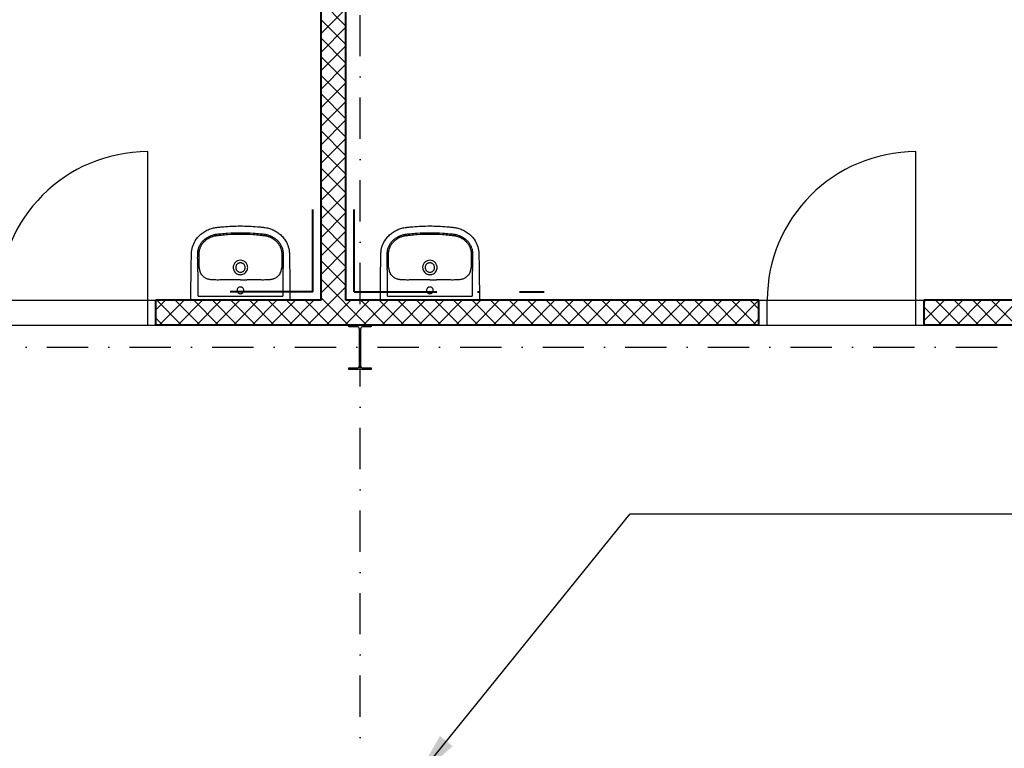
# Model space of a CAD drawing. Header units: millimetres. Extents: x 2886542 to 7567581, y -792623 to 134766.
# Tile 230 of 256: x 4799355 to 4805315, y -347867 to -343454. Entities that reach past the tile are written whole.
import ezdxf

# ---------------------------------------------------------------- set-up
doc = ezdxf.new("R2010")
doc.units = ezdxf.units.MM
doc.linetypes.add('DASHDOT', pattern=[1, 0.5, -0.25, 0, -0.25])
doc.layers.add('CKPROSTUPY_NADROVINOU', color=7, linetype='DASHDOT', lineweight=25)
doc.layers.add('IN_NS_TLUSTA', color=1, linetype='Continuous', lineweight=40)
doc.layers.add('IN_NS_VYPLNE OTVORU', color=16, linetype='Continuous')
doc.layers.add('požárničina', color=10, linetype='Continuous')
doc.styles.add('ROMANT', font='romant')
doc.dimstyles.new('úhlová', dxfattribs={"dimscale": 0.2, "dimtxt": 2.5, "dimasz": 1.5, "dimexe": 0, "dimexo": 3, "dimgap": 1, "dimtad": 1, "dimdec": 0, "dimzin": 0, "dimdsep": 46, "dimtxsty": 'ROMANT', "dimcen": 5, "dimclrd": 256, "dimclre": 256, "dimclrt": 7, "dimadec": 1, "dimazin": 0, "dimtfac": 1, "dimtdec": 0, "dimtix": 1, "dimtmove": 2, "dimatfit": 3, "dimfxl": 0, "dimtvp": 2, "dimtolj": 1, "dimtzin": 0, "dimarcsym": 0})

msp = doc.modelspace()

# ---------------------------------------------------------------- linework, layer by layer
at = {"color": 0}
for p, q in [((4800435.6, -345129.6), (4800435.6, -344998.7)), ((4800446.4, -344998.7), (4800446.4, -344998.7)), ((4800947.5, -344998.7), (4800947.5, -345129.6)), ((4801582.4, -345129.6), (4801582.4, -344998.7)), ((4801593.3, -344998.7), (4801593.3, -344998.7)), ((4802094.3, -344998.7), (4802094.3, -345129.6)), ((4800527.8, -345030.1), (4800527.8, -345030.1)), ((4800855.3, -345030.1), (4800855.3, -345030.1)), ((4801674.6, -345030.1), (4801674.6, -345030.1)), ((4802002.2, -345030.1), (4802002.1, -345030.1)), ((4800435.6, -345129.6), (4800947.5, -345129.6)), ((4801582.4, -345129.6), (4802094.3, -345129.6)), ((4800978.7, -345153.4), (4800404.3, -345153.4)), ((4802125.6, -345153.4), (4801551.2, -345153.4))]:
    msp.add_line(p, q, dxfattribs=at)
for centre, radius, start, end in [((4800646.5, -344946.6), 213.6, 182.2856, 183.99223), ((4797519.3, -345164.8), 2921.3, 3.53367, 3.99223), ((4800542.2, -344951), 100.7, 182.34596, 185.77869), ((4800521, -344953.1), 79.3, 185.77869, 201.78509), ((4800690.8, -344955.1), 43.2, 180.03382, 192.5663), ((4800692.3, -344955.1), 43.2, 347.42167, 359.97821), ((4800866.3, -344954.2), 75, 337.75128, 354.68493), ((4800803.7, -344948.3), 137.9, 354.68493, 357.19041), ((4803130.6, -345116.6), 2186.5, 175.93072, 176.54338), ((4800754.2, -344947.5), 195.9, 355.93072, 357.79145), ((4801793.4, -344946.6), 213.6, 182.2856, 183.99223), ((4798666.1, -345164.8), 2921.3, 3.53367, 3.99223), ((4801689.1, -344951), 100.7, 182.34596, 185.77869), ((4801667.9, -344953.1), 79.3, 185.77869, 201.78509), ((4801837.7, -344955.1), 43.2, 180.03382, 192.5663), ((4801839.2, -344955.1), 43.2, 347.42167, 359.97821), ((4802013.2, -344954.2), 75, 337.75128, 354.68493), ((4801950.5, -344948.3), 137.9, 354.68493, 357.19041), ((4804277.4, -345116.6), 2186.5, 175.93072, 176.54338), ((4801901.1, -344947.5), 195.9, 355.93072, 357.79145), ((4800508.8, -344958), 66.2, 201.78509, 213.21716), ((4800869.1, -344955.3), 72, 327.24647, 337.75128), ((4801655.7, -344958), 66.2, 201.78509, 213.21716), ((4802015.9, -344955.3), 72, 327.24647, 337.75128), ((4800670.8, -353608.3), 8579.1, 89.8615, 90.12365), ((4800710.2, -337323.1), 7706.2, 269.8615, 270.15334), ((4801817.7, -353608.3), 8579.1, 89.8615, 90.12365), ((4801857, -337323.1), 7706.2, 269.8615, 270.15334)]:
    msp.add_arc(centre, radius, start, end, dxfattribs=at)
for points, degree, knots in [([(4800391.7, -345129.6), (4800391.8, -345103.4), (4800392.2, -345049.9), (4800393.1, -344981), (4800393.9, -344932.9), (4800394.4, -344904.8), (4800394.7, -344889.7), (4800395, -344876.9), (4800395.2, -344870.2), (4800395.5, -344864.7), (4800396.8, -344848.5), (4800403, -344820.1), (4800420.4, -344787.2), (4800441.6, -344762.1), (4800463.6, -344743.5), (4800488.4, -344728.7), (4800510.3, -344720), (4800528.1, -344715.3), (4800539.5, -344713.3), (4800549.4, -344712), (4800557.8, -344711.1), (4800571, -344709.6), (4800615.6, -344705.2), (4800657.4, -344703.4), (4800691.5, -344703.4)], 3, [624.329372, 624.329372, 624.329372, 624.329372, 702.954481, 784.872453, 830.951627, 847.339519, 869.099473, 876.286618, 885.594721, 889.203185, 893.06913, 934.29152, 975.506743, 1003.663293, 1032.591568, 1061.523462, 1090.200355, 1103.007356, 1116.545068, 1124.93032, 1133.080278, 1141.824147, 1164.862029, 1267.315864, 1267.315864, 1267.315864, 1267.315864]), ([(4800691.5, -344703.4), (4800725.7, -344703.4), (4800767.5, -344705.2), (4800812.1, -344709.6), (4800825.3, -344711.1), (4800833.7, -344712), (4800843.6, -344713.3), (4800855, -344715.3), (4800872.7, -344720), (4800894.6, -344728.7), (4800919.5, -344743.5), (4800941.4, -344762.1), (4800962.6, -344787.2), (4800980, -344820.1), (4800986.2, -344848.5), (4800987.6, -344864.7), (4800987.9, -344870.2), (4800988.1, -344876.9), (4800988.3, -344889.7), (4800988.6, -344904.8), (4800989.1, -344932.9), (4800989.9, -344981), (4800990.8, -345049.9), (4800991, -345103.4), (4800991.4, -345129.6)], 3, [-642.986491, -642.986491, -642.986491, -642.986491, -540.532657, -517.494775, -508.750906, -500.600948, -492.215696, -478.677984, -465.870983, -437.194089, -408.262196, -379.333921, -351.177371, -309.962147, -268.739757, -264.873812, -261.265349, -251.957246, -244.770101, -223.010147, -206.622255, -160.54308, -78.625109, 0, 0, 0, 0]), ([(4801538.6, -345129.6), (4801538.7, -345103.4), (4801539.1, -345049.9), (4801540, -344981), (4801540.8, -344932.9), (4801541.3, -344904.8), (4801541.6, -344889.7), (4801541.9, -344876.9), (4801542, -344870.2), (4801542.4, -344864.7), (4801543.7, -344848.5), (4801549.9, -344820.1), (4801567.3, -344787.2), (4801588.5, -344762.1), (4801610.4, -344743.5), (4801635.3, -344728.7), (4801657.2, -344720), (4801674.9, -344715.3), (4801686.3, -344713.3), (4801696.3, -344712), (4801704.6, -344711.1), (4801717.9, -344709.6), (4801762.4, -344705.2), (4801804.2, -344703.4), (4801838.4, -344703.4)], 3, [624.329372, 624.329372, 624.329372, 624.329372, 702.954481, 784.872453, 830.951627, 847.339519, 869.099473, 876.286618, 885.594721, 889.203185, 893.06913, 934.29152, 975.506743, 1003.663293, 1032.591568, 1061.523462, 1090.200355, 1103.007356, 1116.545068, 1124.93032, 1133.080278, 1141.824147, 1164.862029, 1267.315864, 1267.315864, 1267.315864, 1267.315864]), ([(4801838.4, -344703.4), (4801872.5, -344703.4), (4801914.4, -344705.2), (4801958.9, -344709.6), (4801972.1, -344711.1), (4801980.5, -344712), (4801990.5, -344713.3), (4802001.9, -344715.3), (4802019.6, -344720), (4802041.5, -344728.7), (4802066.3, -344743.5), (4802088.3, -344762.1), (4802109.5, -344787.2), (4802126.9, -344820.1), (4802133.1, -344848.5), (4802134.4, -344864.7), (4802134.7, -344870.2), (4802134.9, -344876.9), (4802135.2, -344889.7), (4802135.5, -344904.8), (4802136, -344932.9), (4802136.8, -344981), (4802137.7, -345049.9), (4802137.9, -345103.4), (4802138.2, -345129.6)], 3, [-642.986491, -642.986491, -642.986491, -642.986491, -540.532657, -517.494775, -508.750906, -500.600948, -492.215696, -478.677984, -465.870983, -437.194089, -408.262196, -379.333921, -351.177371, -309.962147, -268.739757, -264.873812, -261.265349, -251.957246, -244.770101, -223.010147, -206.622255, -160.54308, -78.625109, 0, 0, 0, 0]), ([(4800433.1, -344955.1), (4800433, -344953.1), (4800432.9, -344948.9), (4800433, -344943.9), (4800432.9, -344937.2), (4800432.8, -344930.7), (4800432.8, -344918.5), (4800432.7, -344907.9), (4800432.7, -344897.7), (4800432.7, -344891.4), (4800432.7, -344884.6), (4800432.8, -344877.9), (4800432.9, -344871.5), (4800433.2, -344865.1), (4800434.2, -344855.8), (4800436.6, -344843.1), (4800442.1, -344827.2), (4800450.9, -344810.9), (4800462.5, -344795.8), (4800480.1, -344779.2), (4800500.2, -344766.6), (4800519.5, -344759.2), (4800530.4, -344756.1), (4800537.9, -344754.6), (4800544.2, -344753.6), (4800555.7, -344752.1), (4800578.9, -344749.5), (4800625.7, -344745.5), (4800665.5, -344744.1), (4800691.5, -344744.1)], 3, [175.048841, 175.048841, 175.048841, 175.048841, 180.891155, 187.66553, 190.097243, 200.971297, 207.107662, 226.924402, 232.691241, 237.690518, 245.872119, 253.117634, 257.691167, 265.085682, 272.24233, 285.758915, 303.884333, 322.571574, 341.132044, 360.794246, 394.866598, 411.87741, 422.527365, 428.832371, 434.893076, 441.844009, 463.483086, 504.881463, 582.882709, 582.882709, 582.882709, 582.882709]), ([(4800441.6, -344955.1), (4800441.6, -344953.3), (4800441.5, -344950), (4800441.5, -344945), (4800441.5, -344937.1), (4800441.4, -344928.6), (4800441.4, -344918.2), (4800441.3, -344909.3), (4800441.3, -344896.5), (4800441.3, -344884.2), (4800441.3, -344873.1), (4800441.6, -344865.7), (4800442.5, -344857.5), (4800444.6, -344845.7), (4800449.7, -344830.7), (4800458.1, -344815.1), (4800469.1, -344801), (4800485.7, -344785.4), (4800502.9, -344774.8), (4800517.7, -344768.7), (4800525.9, -344765.9), (4800532.9, -344764), (4800540, -344762.6), (4800546.1, -344761.7), (4800553.6, -344760.8), (4800563.2, -344759.7), (4800583.7, -344757.5), (4800626.6, -344753.9), (4800665.7, -344752.6), (4800691.5, -344752.6)], 3, [979.515725, 979.515725, 979.515725, 979.515725, 984.998793, 989.193783, 994.506217, 1008.836262, 1014.564091, 1025.67181, 1035.775102, 1052.873813, 1062.576161, 1068.957794, 1075.078432, 1087.407323, 1104.896786, 1122.232394, 1140.496235, 1158.413781, 1190.38659, 1200.50569, 1206.374096, 1216.605643, 1222.213255, 1228.037047, 1234.961214, 1245.092548, 1256.793198, 1296.845648, 1374.248337, 1374.248337, 1374.248337, 1374.248337]), ([(4800691.5, -344744.1), (4800717.5, -344744.1), (4800757.3, -344745.5), (4800804.2, -344749.5), (4800827.4, -344752.1), (4800838.8, -344753.6), (4800845.2, -344754.6), (4800852.7, -344756.1), (4800863.6, -344759.2), (4800882.8, -344766.6), (4800903, -344779.2), (4800920.5, -344795.8), (4800932.2, -344810.9), (4800941, -344827.2), (4800946.4, -344843.1), (4800948.9, -344855.8), (4800949.8, -344865.1), (4800950.2, -344871.5), (4800950.3, -344877.9), (4800950.3, -344884.6), (4800950.4, -344891.4), (4800950.4, -344897.7), (4800950.3, -344907.9), (4800950.3, -344918.5), (4800950.2, -344930.7), (4800950.1, -344937.2), (4800950.1, -344943.9), (4800950.1, -344948.9), (4800950, -344953.1), (4800950, -344955.1)], 3, [582.882709, 582.882709, 582.882709, 582.882709, 660.883955, 702.282331, 723.921408, 730.872341, 736.933047, 743.238052, 753.888008, 770.898819, 804.971172, 824.633373, 843.193843, 861.881084, 880.006503, 893.523087, 900.679736, 908.07425, 912.647783, 919.893298, 928.074899, 933.074176, 938.841015, 958.657755, 964.79412, 975.668174, 978.099887, 984.874262, 990.716576, 990.716576, 990.716576, 990.716576]), ([(4800691.5, -344752.6), (4800717.3, -344752.6), (4800756.5, -344753.9), (4800799.4, -344757.5), (4800819.9, -344759.7), (4800829.4, -344760.8), (4800837, -344761.7), (4800843, -344762.6), (4800850.1, -344764), (4800857.1, -344765.9), (4800865.4, -344768.7), (4800880.2, -344774.8), (4800897.4, -344785.4), (4800914, -344801), (4800924.9, -344815.1), (4800933.4, -344830.7), (4800938.4, -344845.7), (4800940.6, -344857.5), (4800941.4, -344865.7), (4800941.8, -344873.1), (4800941.8, -344884.2), (4800941.8, -344896.5), (4800941.7, -344909.3), (4800941.7, -344918.2), (4800941.7, -344928.6), (4800941.6, -344937.1), (4800941.6, -344945), (4800941.6, -344950), (4800941.5, -344953.3), (4800941.4, -344955.1)], 3, [0, 0, 0, 0, 77.402688, 117.455139, 129.155789, 139.287123, 146.21129, 152.035082, 157.642694, 167.874241, 173.742647, 183.861746, 215.834556, 233.752102, 252.015943, 269.351551, 286.841014, 299.169905, 305.290543, 311.672176, 321.374524, 338.473235, 348.576526, 359.684246, 365.412075, 379.74212, 385.054554, 389.249544, 394.732611, 394.732611, 394.732611, 394.732611]), ([(4801579.9, -344955.1), (4801579.9, -344953.1), (4801579.8, -344948.9), (4801579.8, -344943.9), (4801579.8, -344937.2), (4801579.7, -344930.7), (4801579.6, -344918.5), (4801579.6, -344907.9), (4801579.6, -344897.7), (4801579.6, -344891.4), (4801579.6, -344884.6), (4801579.6, -344877.9), (4801579.7, -344871.5), (4801580.1, -344865.1), (4801581.1, -344855.8), (4801583.5, -344843.1), (4801588.9, -344827.2), (4801597.8, -344810.9), (4801609.4, -344795.8), (4801626.9, -344779.2), (4801647.1, -344766.6), (4801666.3, -344759.2), (4801677.2, -344756.1), (4801684.7, -344754.6), (4801691.1, -344753.6), (4801702.6, -344752.1), (4801725.7, -344749.5), (4801772.6, -344745.5), (4801812.4, -344744.1), (4801838.4, -344744.1)], 3, [175.048841, 175.048841, 175.048841, 175.048841, 180.891155, 187.66553, 190.097243, 200.971297, 207.107662, 226.924402, 232.691241, 237.690518, 245.872119, 253.117634, 257.691167, 265.085682, 272.24233, 285.758915, 303.884333, 322.571574, 341.132044, 360.794246, 394.866598, 411.87741, 422.527365, 428.832371, 434.893076, 441.844009, 463.483086, 504.881463, 582.882709, 582.882709, 582.882709, 582.882709]), ([(4801588.5, -344955.1), (4801588.4, -344953.3), (4801588.4, -344950), (4801588.4, -344945), (4801588.4, -344937.1), (4801588.3, -344928.6), (4801588.2, -344918.2), (4801588.2, -344909.3), (4801588.2, -344896.5), (4801588.1, -344884.2), (4801588.2, -344873.1), (4801588.5, -344865.7), (4801589.3, -344857.5), (4801591.5, -344845.7), (4801596.5, -344830.7), (4801605, -344815.1), (4801616, -344801), (4801632.6, -344785.4), (4801649.7, -344774.8), (4801664.5, -344768.7), (4801672.8, -344765.9), (4801679.8, -344764), (4801686.9, -344762.6), (4801692.9, -344761.7), (4801700.5, -344760.8), (4801710, -344759.7), (4801730.5, -344757.5), (4801773.4, -344753.9), (4801812.6, -344752.6), (4801838.4, -344752.6)], 3, [979.515725, 979.515725, 979.515725, 979.515725, 984.998793, 989.193783, 994.506217, 1008.836262, 1014.564091, 1025.67181, 1035.775102, 1052.873813, 1062.576161, 1068.957794, 1075.078432, 1087.407323, 1104.896786, 1122.232394, 1140.496235, 1158.413781, 1190.38659, 1200.50569, 1206.374096, 1216.605643, 1222.213255, 1228.037047, 1234.961214, 1245.092548, 1256.793198, 1296.845648, 1374.248337, 1374.248337, 1374.248337, 1374.248337]), ([(4801838.4, -344744.1), (4801864.4, -344744.1), (4801904.2, -344745.5), (4801951, -344749.5), (4801974.2, -344752.1), (4801985.7, -344753.6), (4801992, -344754.6), (4801999.6, -344756.1), (4802010.5, -344759.2), (4802029.7, -344766.6), (4802049.9, -344779.2), (4802067.4, -344795.8), (4802079, -344810.9), (4802087.8, -344827.2), (4802093.3, -344843.1), (4802095.7, -344855.8), (4802096.7, -344865.1), (4802097, -344871.5), (4802097.1, -344877.9), (4802097.2, -344884.6), (4802097.2, -344891.4), (4802097.2, -344897.7), (4802097.2, -344907.9), (4802097.2, -344918.5), (4802097.1, -344930.7), (4802097, -344937.2), (4802097, -344943.9), (4802097, -344948.9), (4802096.9, -344953.1), (4802096.8, -344955.1)], 3, [582.882709, 582.882709, 582.882709, 582.882709, 660.883955, 702.282331, 723.921408, 730.872341, 736.933047, 743.238052, 753.888008, 770.898819, 804.971172, 824.633373, 843.193843, 861.881084, 880.006503, 893.523087, 900.679736, 908.07425, 912.647783, 919.893298, 928.074899, 933.074176, 938.841015, 958.657755, 964.79412, 975.668174, 978.099887, 984.874262, 990.716576, 990.716576, 990.716576, 990.716576]), ([(4801838.4, -344752.6), (4801864.2, -344752.6), (4801903.3, -344753.9), (4801946.2, -344757.5), (4801966.8, -344759.7), (4801976.3, -344760.8), (4801983.9, -344761.7), (4801989.9, -344762.6), (4801997, -344764), (4802004, -344765.9), (4802012.3, -344768.7), (4802027.1, -344774.8), (4802044.2, -344785.4), (4802060.8, -344801), (4802071.8, -344815.1), (4802080.2, -344830.7), (4802085.3, -344845.7), (4802087.4, -344857.5), (4802088.3, -344865.7), (4802088.6, -344873.1), (4802088.6, -344884.2), (4802088.6, -344896.5), (4802088.6, -344909.3), (4802088.6, -344918.2), (4802088.5, -344928.6), (4802088.4, -344937.1), (4802088.4, -344945), (4802088.4, -344950), (4802088.4, -344953.3), (4802088.3, -344955.1)], 3, [0, 0, 0, 0, 77.402688, 117.455139, 129.155789, 139.287123, 146.21129, 152.035082, 157.642694, 167.874241, 173.742647, 183.861746, 215.834556, 233.752102, 252.015943, 269.351551, 286.841014, 299.169905, 305.290543, 311.672176, 321.374524, 338.473235, 348.576526, 359.684246, 365.412075, 379.74212, 385.054554, 389.249544, 394.732611, 394.732611, 394.732611, 394.732611]), ([(4800691.5, -344911.6), (4800685.7, -344911.6), (4800677.1, -344913.3), (4800666.9, -344918.8), (4800657.9, -344926.1), (4800651.5, -344935.7), (4800648.1, -344946.6), (4800647.6, -344952.2), (4800647.6, -344955.1)], 3, [-68.665418, -68.665418, -68.665418, -68.665418, -51.296816, -42.590342, -34.181869, -16.861064, -8.510528, 0, 0, 0, 0]), ([(4800648.6, -344964.5), (4800649.7, -344969.2), (4800653.5, -344978.4), (4800663.4, -344989.6), (4800674.4, -344995.7), (4800684.1, -344998.1), (4800689.1, -344998.6), (4800691.5, -344998.6)], 3, [9.459226, 9.459226, 9.459226, 9.459226, 24.117237, 38.862114, 53.669389, 61.303478, 68.668558, 68.668558, 68.668558, 68.668558]), ([(4800691.5, -344926.8), (4800689.6, -344926.8), (4800685.8, -344927.2), (4800680.5, -344928.8), (4800675.5, -344931.4), (4800671.2, -344934.9), (4800667.6, -344939.2), (4800664.1, -344945.7), (4800662.9, -344951.4), (4800662.9, -344955.1)], 3, [0, 0, 0, 0, 5.771404, 11.358994, 16.760694, 22.424371, 27.849839, 33.48032, 44.736035, 44.736035, 44.736035, 44.736035]), ([(4800662.9, -344955.1), (4800662.9, -344957), (4800663.3, -344960.7), (4800665, -344966.1), (4800667.7, -344971), (4800671.2, -344975.2), (4800675.5, -344978.7), (4800682.1, -344982.3), (4800687.8, -344983.4), (4800691.5, -344983.4)], 3, [44.736035, 44.736035, 44.736035, 44.736035, 50.403646, 55.91951, 61.571197, 67.020032, 72.442686, 78.078755, 89.405769, 89.405769, 89.405769, 89.405769]), ([(4800735.5, -344955.1), (4800735.5, -344952.2), (4800734.9, -344946.6), (4800731.6, -344935.7), (4800725.1, -344926.1), (4800716.2, -344918.8), (4800706, -344913.3), (4800697.3, -344911.6), (4800691.5, -344911.6)], 3, [137.337116, 137.337116, 137.337116, 137.337116, 145.847644, 154.19818, 171.518985, 179.927458, 188.633932, 206.002534, 206.002534, 206.002534, 206.002534]), ([(4800720.2, -344955.1), (4800720.2, -344951.4), (4800719, -344945.7), (4800715.4, -344939.2), (4800711.8, -344934.9), (4800707.5, -344931.4), (4800702.6, -344928.8), (4800697.2, -344927.2), (4800693.5, -344926.8), (4800691.5, -344926.8)], 3, [134.075503, 134.075503, 134.075503, 134.075503, 145.331218, 150.961699, 156.387167, 162.050844, 167.452544, 173.040134, 178.811538, 178.811538, 178.811538, 178.811538]), ([(4800691.5, -344983.4), (4800695.3, -344983.4), (4800701, -344982.3), (4800707.6, -344978.7), (4800711.9, -344975.2), (4800715.4, -344971), (4800718.1, -344966.1), (4800719.8, -344960.7), (4800720.1, -344957), (4800720.2, -344955.1)], 3, [89.405769, 89.405769, 89.405769, 89.405769, 100.732783, 106.368852, 111.791506, 117.240341, 122.892028, 128.407892, 134.075503, 134.075503, 134.075503, 134.075503]), ([(4800691.5, -344998.6), (4800694, -344998.6), (4800699, -344998.1), (4800708.6, -344995.7), (4800719.7, -344989.6), (4800729.6, -344978.4), (4800733.4, -344969.2), (4800734.5, -344964.5)], 3, [68.668558, 68.668558, 68.668558, 68.668558, 76.033638, 83.667727, 98.475003, 113.219879, 127.877891, 127.877891, 127.877891, 127.877891]), ([(4801838.4, -344911.6), (4801832.6, -344911.6), (4801823.9, -344913.3), (4801813.7, -344918.8), (4801804.8, -344926.1), (4801798.3, -344935.7), (4801795, -344946.6), (4801794.4, -344952.2), (4801794.4, -344955.1)], 3, [-68.665418, -68.665418, -68.665418, -68.665418, -51.296816, -42.590342, -34.181869, -16.861064, -8.510528, 0, 0, 0, 0]), ([(4801795.5, -344964.5), (4801796.5, -344969.2), (4801800.3, -344978.4), (4801810.3, -344989.6), (4801821.3, -344995.7), (4801830.9, -344998.1), (4801835.9, -344998.6), (4801838.4, -344998.6)], 3, [9.459226, 9.459226, 9.459226, 9.459226, 24.117237, 38.862114, 53.669389, 61.303478, 68.668558, 68.668558, 68.668558, 68.668558]), ([(4801838.4, -344926.8), (4801836.5, -344926.8), (4801832.7, -344927.2), (4801827.3, -344928.8), (4801822.4, -344931.4), (4801818.1, -344934.9), (4801814.5, -344939.2), (4801810.9, -344945.7), (4801809.8, -344951.4), (4801809.8, -344955.1)], 3, [0, 0, 0, 0, 5.771404, 11.358994, 16.760694, 22.424371, 27.849839, 33.48032, 44.736035, 44.736035, 44.736035, 44.736035]), ([(4801809.8, -344955.1), (4801809.8, -344957), (4801810.2, -344960.7), (4801811.8, -344966.1), (4801814.5, -344971), (4801818.1, -344975.2), (4801822.3, -344978.7), (4801829, -344982.3), (4801834.6, -344983.4), (4801838.4, -344983.4)], 3, [44.736035, 44.736035, 44.736035, 44.736035, 50.403646, 55.91951, 61.571197, 67.020032, 72.442686, 78.078755, 89.405769, 89.405769, 89.405769, 89.405769]), ([(4801882.3, -344955.1), (4801882.3, -344952.2), (4801881.8, -344946.6), (4801878.5, -344935.7), (4801872, -344926.1), (4801863.1, -344918.8), (4801852.9, -344913.3), (4801844.2, -344911.6), (4801838.4, -344911.6)], 3, [137.337116, 137.337116, 137.337116, 137.337116, 145.847644, 154.19818, 171.518985, 179.927458, 188.633932, 206.002534, 206.002534, 206.002534, 206.002534]), ([(4801867, -344955.1), (4801867, -344951.4), (4801865.9, -344945.7), (4801862.3, -344939.2), (4801858.7, -344934.9), (4801854.4, -344931.4), (4801849.5, -344928.8), (4801844.1, -344927.2), (4801840.3, -344926.8), (4801838.4, -344926.8)], 3, [134.075503, 134.075503, 134.075503, 134.075503, 145.331218, 150.961699, 156.387167, 162.050844, 167.452544, 173.040134, 178.811538, 178.811538, 178.811538, 178.811538]), ([(4801838.4, -344983.4), (4801842.2, -344983.4), (4801847.8, -344982.3), (4801854.4, -344978.7), (4801858.7, -344975.2), (4801862.3, -344971), (4801864.9, -344966.1), (4801866.6, -344960.7), (4801867, -344957), (4801867, -344955.1)], 3, [89.405769, 89.405769, 89.405769, 89.405769, 100.732783, 106.368852, 111.791506, 117.240341, 122.892028, 128.407892, 134.075503, 134.075503, 134.075503, 134.075503]), ([(4801838.4, -344998.6), (4801840.8, -344998.6), (4801845.8, -344998.1), (4801855.5, -344995.7), (4801866.5, -344989.6), (4801876.5, -344978.4), (4801880.2, -344969.2), (4801881.3, -344964.5)], 3, [68.668558, 68.668558, 68.668558, 68.668558, 76.033638, 83.667727, 98.475003, 113.219879, 127.877891, 127.877891, 127.877891, 127.877891]), ([(4800527.8, -345030.1), (4800525.1, -345030), (4800520, -345029.7), (4800511.3, -345028.9), (4800502.3, -345027.7), (4800492.9, -345025.4), (4800484, -345021.7), (4800475.2, -345016.6), (4800466.8, -345010.2), (4800459.4, -345002.7), (4800455.3, -344997.1), (4800453.4, -344994.3)], 3, [850.913163, 850.913163, 850.913163, 850.913163, 858.963388, 866.231581, 877.085686, 886.260054, 895.260314, 905.875022, 916.564351, 927.072225, 937.310546, 937.310546, 937.310546, 937.310546]), ([(4800929.6, -344994.3), (4800927.8, -344997.1), (4800923.7, -345002.7), (4800916.3, -345010.2), (4800907.9, -345016.6), (4800899.1, -345021.7), (4800890.2, -345025.4), (4800880.8, -345027.7), (4800871.8, -345028.9), (4800863.1, -345029.7), (4800858, -345030), (4800855.3, -345030.1)], 3, [436.937791, 436.937791, 436.937791, 436.937791, 447.176112, 457.683986, 468.373315, 478.988023, 487.988283, 497.162651, 508.016755, 515.284948, 523.335174, 523.335174, 523.335174, 523.335174]), ([(4801674.6, -345030.1), (4801671.9, -345030), (4801666.8, -345029.7), (4801658.2, -345028.9), (4801649.1, -345027.7), (4801639.7, -345025.4), (4801630.8, -345021.7), (4801622.1, -345016.6), (4801613.6, -345010.2), (4801606.3, -345002.7), (4801602.1, -344997.1), (4801600.3, -344994.3)], 3, [850.913163, 850.913163, 850.913163, 850.913163, 858.963388, 866.231581, 877.085686, 886.260054, 895.260314, 905.875022, 916.564351, 927.072225, 937.310546, 937.310546, 937.310546, 937.310546]), ([(4802076.5, -344994.3), (4802074.7, -344997.1), (4802070.5, -345002.7), (4802063.1, -345010.2), (4802054.7, -345016.6), (4802045.9, -345021.7), (4802037, -345025.4), (4802027.6, -345027.7), (4802018.6, -345028.9), (4802009.9, -345029.7), (4802004.8, -345030), (4802002.2, -345030.1)], 3, [436.937791, 436.937791, 436.937791, 436.937791, 447.176112, 457.683986, 468.373315, 478.988023, 487.988283, 497.162651, 508.016755, 515.284948, 523.335174, 523.335174, 523.335174, 523.335174]), ([(4800652.3, -345029.3), (4800639.9, -345029.3), (4800623.2, -345029.4), (4800597.1, -345029.9), (4800578.6, -345030.5), (4800558.9, -345030.8), (4800545.9, -345030.8), (4800535.3, -345030.5), (4800530.2, -345030.3), (4800527.8, -345030.1)], 3, [726.376125, 726.376125, 726.376125, 726.376125, 763.622224, 776.430836, 804.676477, 819.055623, 835.490807, 843.719456, 850.904433, 850.904433, 850.904433, 850.904433]), ([(4800691.5, -345073.2), (4800688.9, -345073.2), (4800683.5, -345074.2), (4800676.7, -345078.7), (4800672.1, -345085.5), (4800670.4, -345093.5), (4800672, -345101.5), (4800676.6, -345108.2), (4800683.5, -345112.7), (4800688.8, -345113.8), (4800691.5, -345113.8)], 3, [0, 0, 0, 0, 8.041153, 16.003729, 24.145465, 32.059, 40.064065, 48.100306, 56.065262, 64.20975, 64.20975, 64.20975, 64.20975]), ([(4800691.5, -345113.8), (4800694.2, -345113.8), (4800699.6, -345112.7), (4800706.5, -345108.2), (4800711, -345101.5), (4800712.6, -345093.5), (4800711, -345085.5), (4800706.4, -345078.7), (4800699.5, -345074.2), (4800694.2, -345073.2), (4800691.5, -345073.2)], 3, [64.20975, 64.20975, 64.20975, 64.20975, 72.354238, 80.319194, 88.355435, 96.3605, 104.274035, 112.415771, 120.378347, 128.4195, 128.4195, 128.4195, 128.4195]), ([(4800855.3, -345030.1), (4800852.9, -345030.3), (4800847.8, -345030.5), (4800837.2, -345030.8), (4800824.1, -345030.8), (4800804.5, -345030.5), (4800786, -345029.9), (4800759.9, -345029.4), (4800743.2, -345029.2), (4800730.8, -345029.3)], 3, [523.343903, 523.343903, 523.343903, 523.343903, 530.528881, 538.757529, 555.192714, 569.57186, 597.8175, 610.626113, 647.872212, 647.872212, 647.872212, 647.872212]), ([(4801799.1, -345029.3), (4801786.7, -345029.3), (4801770, -345029.4), (4801743.9, -345029.9), (4801725.5, -345030.5), (4801705.8, -345030.8), (4801692.8, -345030.8), (4801682.2, -345030.5), (4801677, -345030.3), (4801674.6, -345030.1)], 3, [726.376125, 726.376125, 726.376125, 726.376125, 763.622224, 776.430836, 804.676477, 819.055623, 835.490807, 843.719456, 850.904433, 850.904433, 850.904433, 850.904433]), ([(4801838.4, -345073.2), (4801835.7, -345073.2), (4801830.4, -345074.2), (4801823.5, -345078.7), (4801818.9, -345085.5), (4801817.3, -345093.5), (4801818.9, -345101.5), (4801823.5, -345108.2), (4801830.3, -345112.7), (4801835.7, -345113.8), (4801838.4, -345113.8)], 3, [0, 0, 0, 0, 8.041153, 16.003729, 24.145465, 32.059, 40.064065, 48.100306, 56.065262, 64.20975, 64.20975, 64.20975, 64.20975]), ([(4801838.4, -345113.8), (4801841.1, -345113.8), (4801846.5, -345112.7), (4801853.3, -345108.2), (4801857.9, -345101.5), (4801859.5, -345093.5), (4801857.9, -345085.5), (4801853.3, -345078.7), (4801846.4, -345074.2), (4801841.1, -345073.2), (4801838.4, -345073.2)], 3, [64.20975, 64.20975, 64.20975, 64.20975, 72.354238, 80.319194, 88.355435, 96.3605, 104.274035, 112.415771, 120.378347, 128.4195, 128.4195, 128.4195, 128.4195]), ([(4802002.1, -345030.1), (4801999.8, -345030.3), (4801994.6, -345030.5), (4801984, -345030.8), (4801971, -345030.8), (4801951.3, -345030.5), (4801932.8, -345029.9), (4801906.7, -345029.4), (4801890.1, -345029.2), (4801877.6, -345029.3)], 3, [523.343903, 523.343903, 523.343903, 523.343903, 530.528881, 538.757529, 555.192714, 569.57186, 597.8175, 610.626113, 647.872212, 647.872212, 647.872212, 647.872212]), ([(4800391.7, -345153.4), (4800391.5, -345153.4), (4800391.6, -345138), (4800391.7, -345129.6)], 1, [600.373143, 600.373143, 600.51024, 615.933195, 624.329372, 624.329372]), ([(4800991.4, -345129.6), (4800991.5, -345138), (4800991.5, -345153.4), (4800991.4, -345153.4)], 1, [0, 0, 8.396177, 23.819133, 23.95623, 23.95623]), ([(4801538.5, -345153.4), (4801538.4, -345153.4), (4801538.5, -345138), (4801538.6, -345129.6)], 1, [600.373143, 600.373143, 600.51024, 615.933195, 624.329372, 624.329372]), ([(4802138.2, -345129.6), (4802138.3, -345138), (4802138.4, -345153.4), (4802138.3, -345153.4)], 1, [0, 0, 8.396177, 23.819133, 23.95623, 23.95623])]:
    msp.add_open_spline(points, degree=degree, knots=knots, dxfattribs=at)
for points, degree in [([(4800435.6, -344998.7), (4800435.6, -344997.7), (4800435.6, -344995.9), (4800435.4, -344993.1), (4800435.3, -344990.3), (4800435.1, -344987.5), (4800435, -344985.7), (4800435, -344984.8)], 3), ([(4800948.1, -344984.8), (4800948, -344985.7), (4800947.9, -344987.5), (4800947.8, -344990.3), (4800947.6, -344993.1), (4800947.5, -344995.9), (4800947.5, -344997.7), (4800947.5, -344998.7)], 3), ([(4801582.4, -344998.7), (4801582.4, -344997.7), (4801582.4, -344995.9), (4801582.3, -344993.1), (4801582.1, -344990.3), (4801582, -344987.5), (4801581.9, -344985.7), (4801581.8, -344984.8)], 3), ([(4802094.9, -344984.8), (4802094.9, -344985.7), (4802094.8, -344987.5), (4802094.6, -344990.3), (4802094.5, -344993.1), (4802094.4, -344995.9), (4802094.3, -344997.7), (4802094.3, -344998.7)], 3), ([(4800404.3, -345153.4), (4800400.9, -345153.4), (4800397.5, -345153.4), (4800391, -345153.4), (4800391.3, -345153.4), (4800391.7, -345153.4)], 5), ([(4800991.4, -345153.4), (4800991.8, -345153.4), (4800992.1, -345153.4), (4800985.6, -345153.4), (4800982.1, -345153.4), (4800978.7, -345153.4)], 5), ([(4801551.2, -345153.4), (4801547.8, -345153.4), (4801544.4, -345153.4), (4801537.8, -345153.4), (4801538.1, -345153.4), (4801538.5, -345153.4)], 5), ([(4802138.3, -345153.4), (4802138.7, -345153.4), (4802139, -345153.4), (4802132.4, -345153.4), (4802129, -345153.4), (4802125.6, -345153.4)], 5)]:
    msp.add_open_spline(points, degree=degree, dxfattribs=at)
at = {"layer": 'CKPROSTUPY_NADROVINOU', "color": 0, "ltscale": 500}
for p, q in [((4801415.4, -361679.5), (4801415.4, -334462.1)), ((4743509.4, -345438.4), (4807982.6, -345438.4))]:
    msp.add_line(p, q, dxfattribs=at)
at = {"layer": 'IN_NS_TLUSTA', "color": 0}
for p, q in [((4801180.4, -345153.4), (4801180.4, -338953.4)), ((4801330.4, -345153.4), (4801330.4, -338953.4)), ((4801180.4, -345153.4), (4800180.4, -345153.4)), ((4800180.4, -345303.4), (4800180.4, -345153.4)), ((4803830.4, -345153.4), (4801330.4, -345153.4)), ((4803830.4, -345303.4), (4803830.4, -345153.4)), ((4807550.4, -345153.4), (4804830.4, -345153.4)), ((4804830.4, -345303.4), (4804830.4, -345153.4)), ((4803830.4, -345303.4), (4800180.4, -345303.4)), ((4807550.4, -345303.4), (4804830.4, -345303.4))]:
    msp.add_line(p, q, dxfattribs=at)
at = {"layer": 'IN_NS_TLUSTA', "color": 0, "linetype": 'DASHDOT', "ltscale": 1000}
for p, q in [((4801130.4, -345103.4), (4801130.4, -344553.4)), ((4801380.4, -345103.4), (4801380.4, -344553.4)), ((4801130.4, -345103.4), (4800183, -345103.4)), ((4801380.4, -345103.4), (4802530.4, -345103.4))]:
    msp.add_line(p, q, dxfattribs=at)
at = {"layer": 'IN_NS_VYPLNE OTVORU', "color": 0}
for p, q in [((4801330.4, -343492.4), (4801180.4, -343342.4)), ((4801180.4, -343537.6), (4801330.4, -343387.6)), ((4801330.4, -343604.6), (4801180.4, -343454.6)), ((4801180.4, -343649.9), (4801330.4, -343499.9)), ((4801330.4, -343716.9), (4801180.4, -343566.9)), ((4801180.4, -343762.1), (4801330.4, -343612.1)), ((4801330.4, -343829.1), (4801180.4, -343679.1)), ((4801180.4, -343874.4), (4801330.4, -343724.4)), ((4801330.4, -343941.4), (4801180.4, -343791.4)), ((4801180.4, -343986.6), (4801330.4, -343836.6)), ((4801330.4, -344053.6), (4801180.4, -343903.6)), ((4801180.4, -344098.9), (4801330.4, -343948.9)), ((4801330.4, -344165.9), (4801180.4, -344015.9)), ((4801180.4, -344211.1), (4801330.4, -344061.1)), ((4801330.4, -344278.1), (4801180.4, -344128.1)), ((4801180.4, -344323.4), (4801330.4, -344173.4)), ((4801330.4, -344390.4), (4801180.4, -344240.4)), ((4800130.4, -345153.4), (4800130.4, -344253.4)), ((4801180.4, -344435.6), (4801330.4, -344285.6)), ((4804780.4, -345153.4), (4804780.4, -344253.4)), ((4801330.4, -344502.7), (4801180.4, -344352.7)), ((4801180.4, -344547.9), (4801330.4, -344397.9)), ((4801330.4, -344614.9), (4801180.4, -344464.9)), ((4801180.4, -344660.1), (4801330.4, -344510.1)), ((4801330.4, -344727.2), (4801180.4, -344577.2)), ((4801180.4, -344772.4), (4801330.4, -344622.4)), ((4801330.4, -344839.4), (4801180.4, -344689.4)), ((4801180.4, -344884.6), (4801330.4, -344734.6)), ((4801330.4, -344951.7), (4801180.4, -344801.7)), ((4801180.4, -344996.9), (4801330.4, -344846.9)), ((4801330.4, -345063.9), (4801180.4, -344913.9)), ((4801180.4, -345109.1), (4801330.4, -344959.1)), ((4801098.4, -345303.4), (4801330.4, -345071.4)), ((4801457.6, -345303.4), (4801180.4, -345026.2)), ((4801345.3, -345303.4), (4801180.4, -345138.4)), ((4799180.4, -345153.4), (4800180.4, -345153.4)), ((4800130.4, -345303.4), (4800130.4, -345153.4)), ((4800180.4, -345211.1), (4800238.1, -345153.4)), ((4800335.1, -345303.4), (4800185.1, -345153.4)), ((4800200.4, -345303.4), (4800350.4, -345153.4)), ((4800447.3, -345303.4), (4800297.3, -345153.4)), ((4800312.7, -345303.4), (4800462.6, -345153.4)), ((4800559.6, -345303.4), (4800409.6, -345153.4)), ((4800424.9, -345303.4), (4800574.9, -345153.4)), ((4800671.8, -345303.4), (4800521.8, -345153.4)), ((4800537.2, -345303.4), (4800687.2, -345153.4)), ((4800784.1, -345303.4), (4800634.1, -345153.4)), ((4800649.4, -345303.4), (4800799.4, -345153.4)), ((4800896.3, -345303.4), (4800746.3, -345153.4)), ((4800761.7, -345303.4), (4800911.7, -345153.4)), ((4801008.6, -345303.4), (4800858.6, -345153.4)), ((4800873.9, -345303.4), (4801023.9, -345153.4)), ((4801120.8, -345303.4), (4800970.8, -345153.4)), ((4800986.2, -345303.4), (4801136.2, -345153.4)), ((4801233.1, -345303.4), (4801083.1, -345153.4)), ((4801210.7, -345303.4), (4801360.7, -345153.4)), ((4801322.9, -345303.4), (4801472.9, -345153.4)), ((4801569.9, -345303.4), (4801419.9, -345153.4)), ((4801435.2, -345303.4), (4801585.2, -345153.4)), ((4801682.1, -345303.4), (4801532.1, -345153.4)), ((4801547.4, -345303.4), (4801697.4, -345153.4)), ((4801794.4, -345303.4), (4801644.4, -345153.4)), ((4801659.7, -345303.4), (4801809.7, -345153.4)), ((4801906.6, -345303.4), (4801756.6, -345153.4)), ((4801771.9, -345303.4), (4801921.9, -345153.4)), ((4802018.9, -345303.4), (4801868.9, -345153.4)), ((4801884.2, -345303.4), (4802034.2, -345153.4)), ((4802131.1, -345303.4), (4801981.1, -345153.4)), ((4801996.4, -345303.4), (4802146.4, -345153.4)), ((4802243.4, -345303.4), (4802093.4, -345153.4)), ((4802108.7, -345303.4), (4802258.7, -345153.4)), ((4802355.6, -345303.4), (4802205.6, -345153.4)), ((4802220.9, -345303.4), (4802371, -345153.4)), ((4802467.9, -345303.4), (4802317.9, -345153.4)), ((4802333.2, -345303.4), (4802483.2, -345153.4)), ((4802580.1, -345303.4), (4802430.1, -345153.4)), ((4802445.5, -345303.4), (4802595.5, -345153.4)), ((4802692.4, -345303.4), (4802542.4, -345153.4)), ((4802557.7, -345303.4), (4802707.7, -345153.4)), ((4802804.7, -345303.4), (4802654.6, -345153.4)), ((4802670, -345303.4), (4802820, -345153.4)), ((4802916.9, -345303.4), (4802766.9, -345153.4)), ((4802782.2, -345303.4), (4802932.2, -345153.4)), ((4803029.2, -345303.4), (4802879.1, -345153.4)), ((4802894.5, -345303.4), (4803044.5, -345153.4)), ((4803141.4, -345303.4), (4802991.4, -345153.4)), ((4803006.7, -345303.4), (4803156.7, -345153.4)), ((4803253.7, -345303.4), (4803103.7, -345153.4)), ((4803119, -345303.4), (4803269, -345153.4)), ((4803365.9, -345303.4), (4803215.9, -345153.4)), ((4803231.2, -345303.4), (4803381.2, -345153.4)), ((4803478.2, -345303.4), (4803328.2, -345153.4)), ((4803343.5, -345303.4), (4803493.5, -345153.4)), ((4803590.4, -345303.4), (4803440.4, -345153.4)), ((4803455.7, -345303.4), (4803605.7, -345153.4)), ((4803702.7, -345303.4), (4803552.7, -345153.4)), ((4803568, -345303.4), (4803718, -345153.4)), ((4803814.9, -345303.4), (4803664.9, -345153.4)), ((4803680.2, -345303.4), (4803830.2, -345153.4)), ((4803830.4, -345206.6), (4803777.2, -345153.4)), ((4803830.4, -345153.4), (4804830.4, -345153.4)), ((4803880.4, -345303.4), (4803880.4, -345153.4)), ((4804780.4, -345303.4), (4804780.4, -345153.4)), ((4804830.4, -345163.5), (4804840.5, -345153.4)), ((4804830.4, -345275.8), (4804952.8, -345153.4)), ((4804937.4, -345303.4), (4804830.4, -345196.3)), ((4805049.7, -345303.4), (4804899.7, -345153.4)), ((4804915.1, -345303.4), (4805065, -345153.4)), ((4805161.9, -345303.4), (4805012, -345153.4)), ((4805027.3, -345303.4), (4805177.3, -345153.4)), ((4805274.2, -345303.4), (4805124.2, -345153.4)), ((4805139.6, -345303.4), (4805289.5, -345153.4)), ((4805386.4, -345303.4), (4805236.5, -345153.4)), ((4805251.8, -345303.4), (4805401.8, -345153.4)), ((4800222.8, -345303.4), (4800180.4, -345261)), ((4799180.4, -345303.4), (4800180.4, -345303.4)), ((4801347.9, -345313.6), (4801347.9, -345303.4)), ((4801347.9, -345303.4), (4801482.9, -345303.4)), ((4801397.1, -345313.6), (4801347.9, -345313.6)), ((4801482.9, -345313.6), (4801433.7, -345313.6)), ((4801482.9, -345303.4), (4801482.9, -345313.6)), ((4803792.5, -345303.4), (4803830.4, -345265.5)), ((4803830.4, -345303.4), (4804830.4, -345303.4)), ((4801412.1, -345548.2), (4801412.1, -345328.6)), ((4801418.7, -345328.6), (4801418.7, -345548.2)), ((4801347.9, -345573.4), (4801347.9, -345563.2)), ((4801347.9, -345563.2), (4801397.1, -345563.2)), ((4801482.9, -345573.4), (4801347.9, -345573.4)), ((4801433.7, -345563.2), (4801482.9, -345563.2)), ((4801482.9, -345563.2), (4801482.9, -345573.4))]:
    msp.add_line(p, q, dxfattribs=at)
for centre, radius, start, end in [((4800130.4, -345153.4), 900, 90, 180), ((4804780.4, -345153.4), 900, 90, 180), ((4801397.1, -345328.6), 15, 0, 90), ((4801433.7, -345328.6), 15, 90, 180), ((4801397.1, -345548.2), 15, 270, 360), ((4801433.7, -345548.2), 15, 180, 270)]:
    msp.add_arc(centre, radius, start, end, dxfattribs=at)

# ---------------------------------------------------------------- leaders
at = {"layer": 'požárničina'}
msp.add_leader([(4801749.1, -348056.7), (4803049.7, -346446.9), (4805443, -346446.9)], dimstyle='úhlová', override={"dimasz": 1500, "dimgap": 1, "dimtad": 0}, dxfattribs=at)

doc.saveas('drawing.dxf')
